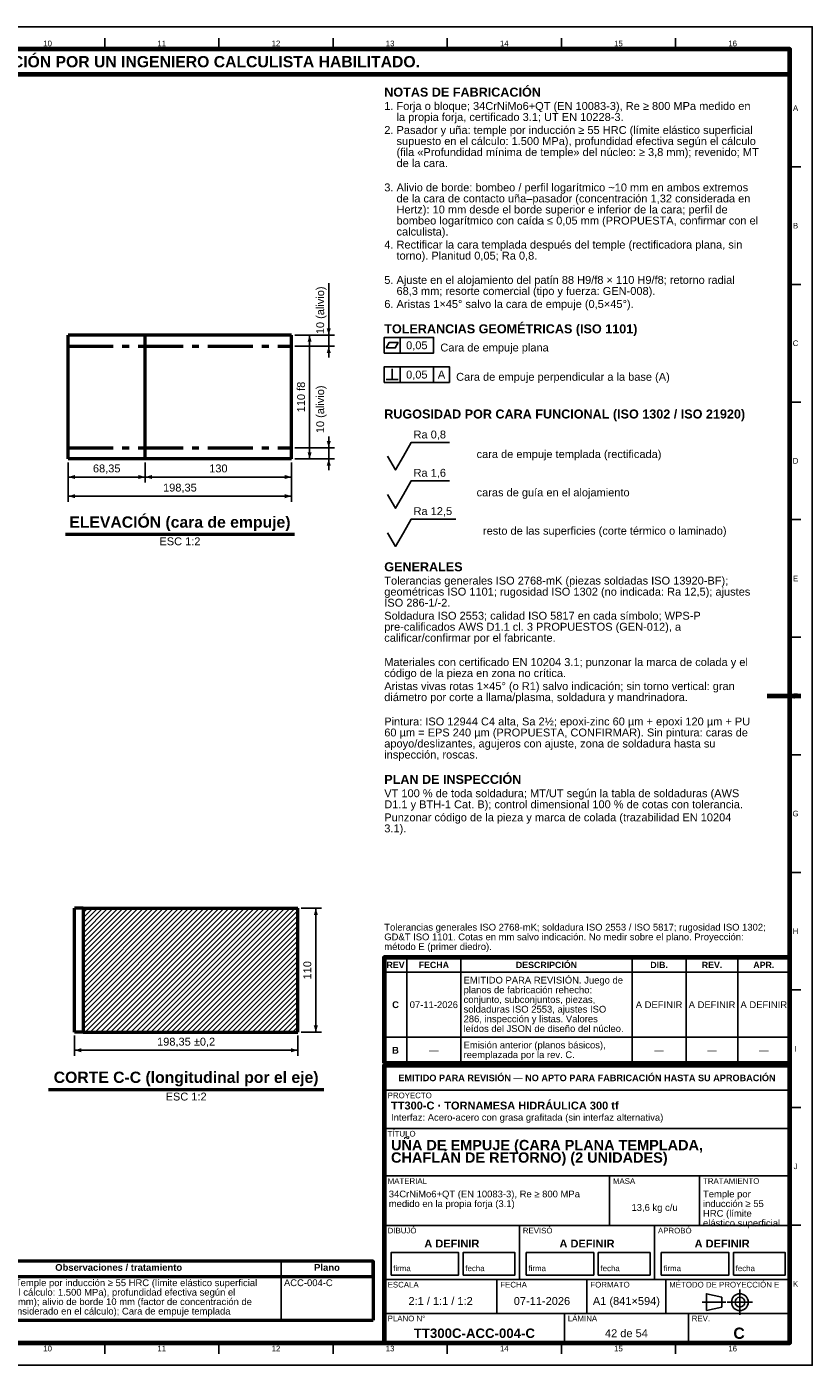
# Model space of a CAD drawing. Header units: millimetres. Extents: x 0 to 841, y 0 to 594.
# Tile 3 of 3: x 492 to 841, y 0 to 594. Entities that reach past the tile are written whole.
import ezdxf
from ezdxf.enums import TextEntityAlignment as Align

# ---------------------------------------------------------------- set-up
doc = ezdxf.new("R2010")
doc.units = ezdxf.units.MM
doc.linetypes.add('EJE', pattern=[31, 20, -4, 3, -4])
for name, color, linetype, lineweight in [('ACH', 7, 'CONTINUOUS', 13), ('COTA', 7, 'CONTINUOUS', 25), ('EJE', 7, 'EJE', 25), ('FINA', 7, 'CONTINUOUS', 25), ('MARCO', 7, 'CONTINUOUS', 70), ('TRAT', 7, 'EJE', 50), ('TXT', 7, 'CONTINUOUS', 25), ('VIS', 7, 'CONTINUOUS', 50)]:
    doc.layers.add(name, color=color, linetype=linetype, lineweight=lineweight)
doc.styles.add('STD', font='LiberationSans-Regular.ttf')
doc.styles.add('STDB', font='LiberationSans-Bold.ttf')

msp = doc.modelspace()

# ---------------------------------------------------------------- hatches: boundary and pattern name
at = {"layer": 'ACH'}
h = msp.add_hatch(dxfattribs=at)
h.set_pattern_fill('ANSI31', scale=0.5)
h.paths.add_polyline_path([(612.62, 202.79), (612.62, 147.79), (517.34, 147.79), (517.34, 202.79)])

# ---------------------------------------------------------------- linework, layer by layer
at = {"layer": 'COTA'}
for p, q in [((626.35, 457.19), (626.35, 480.19)), ((626.35, 457.19), (626.35, 462.19)), ((611.35, 457.19), (620.35, 457.19)), ((611.35, 457.19), (628.85, 457.19)), ((611.35, 452.19), (628.85, 452.19)), ((617.85, 402.19), (617.85, 457.19)), ((626.35, 457.19), (626.35, 452.19)), ((626.35, 452.19), (626.35, 447.19)), ((658, 449.15), (658, 456.15)), ((654.5, 437.45), (654.5, 442.25)), ((658, 436.15), (658, 443.15)), ((672.9, 436.15), (672.9, 443.15)), ((651.9, 437.45), (657.1, 437.45)), ((626.35, 407.19), (626.35, 412.19)), ((611.35, 407.19), (628.85, 407.19)), ((626.35, 402.19), (626.35, 407.19)), ((510.68, 400.69), (510.68, 391.69)), ((510.68, 400.69), (510.68, 383.19)), ((544.85, 400.69), (544.85, 391.69)), ((544.85, 400.69), (544.85, 391.69)), ((609.85, 400.69), (609.85, 391.69)), ((609.85, 400.69), (609.85, 383.19)), ((611.35, 402.19), (620.35, 402.19)), ((611.35, 402.19), (628.85, 402.19)), ((626.35, 402.19), (626.35, 397.19)), ((510.68, 394.19), (544.85, 394.19)), ((544.85, 394.19), (609.85, 394.19)), ((510.68, 385.69), (609.85, 385.69)), ((614.12, 202.79), (623.12, 202.79)), ((620.62, 147.79), (620.62, 202.79)), ((513.45, 146.29), (513.45, 137.29)), ((612.62, 146.29), (612.62, 137.29)), ((614.12, 147.79), (623.12, 147.79)), ((513.45, 139.79), (612.62, 139.79))]:
    msp.add_line(p, q, dxfattribs=at)
for points in [[(651, 449.15), (672.9, 449.15), (672.9, 456.15), (651, 456.15)], [(651.9, 451.45), (655.9, 451.45), (657.1, 453.85), (653.1, 453.85)], [(651, 436.15), (679.9, 436.15), (679.9, 443.15), (651, 443.15)]]:
    msp.add_lwpolyline(points, close=True, dxfattribs=at)
for points in [[(659.5, 403.45), (663, 409.55), (679.99, 409.55)], [(652.5, 403.45), (656, 397.35), (659.5, 403.45)], [(659.5, 386.45), (663, 392.55), (679.99, 392.55)], [(652.5, 386.45), (656, 380.35), (659.5, 386.45)], [(659.5, 369.45), (663, 375.55), (682.82, 375.55)], [(652.5, 369.45), (656, 363.35), (659.5, 369.45)]]:
    msp.add_lwpolyline(points, dxfattribs=at)
for points in [[(626.35, 457.19), (627.25, 460.19), (625.45, 460.19)], [(617.85, 457.19), (616.95, 454.19), (618.75, 454.19)], [(626.35, 452.19), (625.45, 449.19), (627.25, 449.19)], [(626.35, 407.19), (627.25, 410.19), (625.45, 410.19)], [(617.85, 402.19), (618.75, 405.19), (616.95, 405.19)], [(626.35, 402.19), (625.45, 399.19), (627.25, 399.19)], [(510.68, 394.19), (513.68, 393.29), (513.68, 395.09)], [(544.85, 394.19), (541.85, 395.09), (541.85, 393.29)], [(544.85, 394.19), (547.85, 393.29), (547.85, 395.09)], [(609.85, 394.19), (606.85, 395.09), (606.85, 393.29)], [(510.68, 385.69), (513.68, 384.79), (513.68, 386.59)], [(609.85, 385.69), (606.85, 386.59), (606.85, 384.79)], [(620.62, 202.79), (619.72, 199.79), (621.52, 199.79)], [(620.62, 147.79), (621.52, 150.79), (619.72, 150.79)], [(513.45, 139.79), (516.45, 138.89), (516.45, 140.69)], [(612.62, 139.79), (609.62, 140.69), (609.62, 138.89)]]:
    msp.add_solid(points, dxfattribs=at)
at = {"layer": 'EJE'}
for p, q in [((808.88, 22.42), (808.88, 33.58)), ((792.14, 28), (802.68, 28)), ((803.3, 28), (814.46, 28))]:
    msp.add_line(p, q, dxfattribs=at)
at = {"layer": 'FINA'}
for p, q in [((526.88, 584), (526.88, 589)), ((577.56, 584), (577.56, 589)), ((628.25, 584), (628.25, 589)), ((678.94, 584), (678.94, 589)), ((729.62, 584), (729.62, 589)), ((780.31, 584), (780.31, 589)), ((831, 531.82), (836, 531.82)), ((831, 479.64), (836, 479.64)), ((831, 427.45), (836, 427.45)), ((831, 375.27), (836, 375.27)), ((831, 323.09), (836, 323.09)), ((831, 270.91), (836, 270.91)), ((831, 218.73), (836, 218.73)), ((661, 134), (661, 180.9)), ((685, 134), (685, 180.9)), ((761, 134), (761, 180.9)), ((785, 134), (785, 180.9)), ((808, 134), (808, 180.9)), ((651, 174.4), (831, 174.4)), ((831, 166.55), (836, 166.55)), ((651, 145.6), (831, 145.6)), ((651, 134), (831, 134)), ((651, 133), (831, 133)), ((651, 122), (831, 122)), ((831, 114.36), (836, 114.36)), ((651, 105), (831, 105)), ((651, 84), (831, 84)), ((751, 62), (751, 84)), ((791, 62), (791, 84)), ((651, 62), (831, 62)), ((711, 38), (711, 62)), ((771, 38), (771, 62)), ((831, 62.18), (836, 62.18)), ((605.16, 46.2), (605.16, 20)), ((25, 39.4), (646, 39.4)), ((651, 38), (831, 38)), ((701, 23), (701, 38)), ((741, 23), (741, 38)), ((776, 23), (776, 38)), ((651, 23), (831, 23)), ((731, 10), (731, 23)), ((786, 10), (786, 23)), ((526.88, 10), (526.88, 5)), ((577.56, 10), (577.56, 5)), ((628.25, 10), (628.25, 5)), ((678.94, 10), (678.94, 5)), ((729.62, 10), (729.62, 5)), ((780.31, 10), (780.31, 5))]:
    msp.add_line(p, q, dxfattribs=at)
for points in [[(0, 0), (841, 0), (841, 594), (0, 594)], [(654, 40), (684, 40), (684, 50), (654, 50)], [(686, 40), (709, 40), (709, 50), (686, 50)], [(714, 40), (744, 40), (744, 50), (714, 50)], [(746, 40), (769, 40), (769, 50), (746, 50)], [(774, 40), (804, 40), (804, 50), (774, 50)], [(806, 40), (829, 40), (829, 50), (806, 50)], [(794, 24.28), (800.82, 25.83), (800.82, 30.17), (794, 31.72)]]:
    msp.add_lwpolyline(points, close=True, dxfattribs=at)
for radius in [3.72, 2.17]:
    msp.add_circle((808.88, 28), radius, dxfattribs=at)
at = {"layer": 'MARCO'}
msp.add_line((836, 297), (821, 297), dxfattribs=at)
for points in [[(20, 10), (831, 10), (831, 584), (20, 584)], [(20, 573), (831, 573), (831, 584), (20, 584)], [(651, 134), (831, 134), (831, 180.9), (651, 180.9)], [(651, 10), (831, 10), (831, 133), (651, 133)]]:
    msp.add_lwpolyline(points, close=True, dxfattribs=at)
at = {"layer": 'TRAT'}
for p, q in [((510.68, 452.19), (609.85, 452.19)), ((510.68, 407.19), (609.85, 407.19))]:
    msp.add_line(p, q, dxfattribs=at)
at = {"layer": 'VIS'}
for p, q in [((509.45, 368.79), (611.09, 368.79)), ((501.87, 122.39), (624.2, 122.39)), ((646, 46.2), (646, 20)), ((25, 20), (646, 20))]:
    msp.add_line(p, q, dxfattribs=at)
for points in [[(510.68, 402.19), (510.68, 457.19)], [(544.85, 457.19), (510.68, 457.19)], [(544.85, 402.19), (544.85, 457.19)], [(609.85, 457.19), (544.85, 457.19)], [(609.85, 402.19), (609.85, 457.19)], [(544.85, 402.19), (510.68, 402.19)], [(609.85, 402.19), (544.85, 402.19)], [(513.45, 147.79), (513.45, 202.79)], [(517.34, 202.79), (513.45, 202.79)], [(517.34, 202.79), (612.62, 202.79)], [(517.34, 202.79), (517.34, 147.79)], [(612.62, 147.79), (612.62, 202.79)], [(517.34, 147.79), (513.45, 147.79)], [(517.34, 147.79), (612.62, 147.79)]]:
    msp.add_lwpolyline(points, dxfattribs=at)
msp.add_lwpolyline([(25, 39.4), (646, 39.4), (646, 46.2), (25, 46.2)], close=True, dxfattribs=at)

# ---------------------------------------------------------------- texts
at = {"layer": 'TXT'}
for s, height, style, p in [('ESTOS PLANOS NO SON VÁLIDOS PARA FABRICACIÓN HASTA SU REVISIÓN Y APROBACIÓN POR UN INGENIERO CALCULISTA HABILITADO.', 5, 'STDB', (425.5, 578.5)), ('10', 2.5, 'STD', (501.53, 586.6)), ('11', 2.5, 'STD', (552.22, 586.6)), ('12', 2.5, 'STD', (602.91, 586.6)), ('13', 2.5, 'STD', (653.59, 586.6)), ('14', 2.5, 'STD', (704.28, 586.6)), ('15', 2.5, 'STD', (754.97, 586.6)), ('16', 2.5, 'STD', (805.66, 586.6)), ('A', 2.5, 'STD', (833.6, 557.91)), ('B', 2.5, 'STD', (833.6, 505.73)), ('0,05', 3.5, 'STD', (665.45, 452.65)), ('C', 2.5, 'STD', (833.6, 453.55)), ('0,05', 3.5, 'STD', (665.45, 439.65)), ('A', 3.5, 'STD', (676.4, 439.65)), ('D', 2.5, 'STD', (833.6, 401.36)), ('E', 2.5, 'STD', (833.6, 349.18)), ('F', 2.5, 'STD', (833.6, 297)), ('G', 2.5, 'STD', (833.6, 244.82)), ('H', 2.5, 'STD', (833.6, 192.64)), ('REV', 2.8, 'STDB', (656, 177.65)), ('FECHA', 2.8, 'STDB', (673, 177.65)), ('DESCRIPCIÓN', 2.8, 'STDB', (723, 177.65)), ('DIB.', 2.8, 'STDB', (773, 177.65)), ('REV.', 2.8, 'STDB', (796.5, 177.65)), ('APR.', 2.8, 'STDB', (819.5, 177.65)), ('C', 3, 'STDB', (656, 160)), ('07-11-2026', 3, 'STD', (673, 160)), ('A DEFINIR', 3, 'STD', (773, 160)), ('A DEFINIR', 3, 'STD', (796.5, 160)), ('A DEFINIR', 3, 'STD', (819.5, 160)), ('B', 3, 'STDB', (656, 139.8)), ('—', 3, 'STD', (673, 139.8)), ('—', 3, 'STD', (773, 139.8)), ('—', 3, 'STD', (796.5, 139.8)), ('—', 3, 'STD', (819.5, 139.8)), ('I', 2.5, 'STD', (833.6, 140.45)), ('EMITIDO PARA REVISIÓN — NO APTO PARA FABRICACIÓN HASTA SU APROBACIÓN', 2.9, 'STDB', (741, 127.5)), ('J', 2.5, 'STD', (833.6, 88.27)), ('13,6 kg c/u', 3, 'STD', (771, 70)), ('A DEFINIR', 3.5, 'STDB', (681, 54)), ('A DEFINIR', 3.5, 'STDB', (741, 54)), ('A DEFINIR', 3.5, 'STDB', (801, 54)), ('Observaciones / tratamiento', 3, 'STDB', (533.09, 43.4)), ('Plano', 3, 'STDB', (625.58, 43.4)), ('K', 2.5, 'STD', (833.6, 36.09)), ('2:1 / 1:1 / 1:2', 3.5, 'STD', (676, 28.5)), ('07-11-2026', 3.5, 'STD', (721, 28.5)), ('A1 (841×594)', 3.5, 'STD', (758.5, 28.5)), ('TT300C-ACC-004-C', 4.2, 'STDB', (691, 14.2)), ('42 de 54', 3.5, 'STD', (758.5, 14.2)), ('C', 5, 'STDB', (808.5, 14.2)), ('10', 2.5, 'STD', (501.53, 7.4)), ('11', 2.5, 'STD', (552.22, 7.4)), ('12', 2.5, 'STD', (602.91, 7.4)), ('13', 2.5, 'STD', (653.59, 7.4)), ('14', 2.5, 'STD', (704.28, 7.4)), ('15', 2.5, 'STD', (754.97, 7.4)), ('16', 2.5, 'STD', (805.66, 7.4))]:
    msp.add_text(s, height=height, dxfattribs=dict(at, style=style)).set_placement(p, align=Align.MIDDLE_CENTER)
for s, height, style, p in [('NOTAS DE FABRICACIÓN', 4, 'STDB', (651, 567)), ('1. Forja o bloque; 34CrNiMo6+QT (EN 10083-3), Re ≥ 800 MPa medido en', 3.5, 'STD', (651, 560.6)), ('    la propia forja, certificado 3.1; UT EN 10228-3.', 3.5, 'STD', (651, 555.7)), ('2. Pasador y uña: temple por inducción ≥ 55 HRC (límite elástico superficial', 3.5, 'STD', (651, 549.93)), ('    supuesto en el cálculo: 1.500 MPa), profundidad efectiva según el cálculo', 3.5, 'STD', (651, 545.03)), ('    (fila «Profundidad mínima de temple» del núcleo: ≥ 3,8 mm); revenido; MT', 3.5, 'STD', (651, 540.13)), ('    de la cara.', 3.5, 'STD', (651, 535.23)), ('3. Alivio de borde: bombeo / perfil logarítmico ~10 mm en ambos extremos', 3.5, 'STD', (651, 524.45)), ('    de la cara de contacto uña–pasador (concentración 1,32 considerada en', 3.5, 'STD', (651, 519.55)), ('    Hertz): 10 mm desde el borde superior e inferior de la cara; perfil de', 3.5, 'STD', (651, 514.65)), ('    calculista).', 3.5, 'STD', (651, 504.85)), ('    bombeo logarítmico con caída ≤ 0,05 mm (PROPUESTA, confirmar con el', 3.5, 'STD', (651, 509.75)), ('4. Rectificar la cara templada después del temple (rectificadora plana, sin', 3.5, 'STD', (651, 499.08)), ('    torno). Planitud 0,05; Ra 0,8.', 3.5, 'STD', (651, 494.18)), ('5. Ajuste en el alojamiento del patín 88 H9/f8 × 110 H9/f8; retorno radial', 3.5, 'STD', (651, 483.4)), ('    68,3 mm; resorte comercial (tipo y fuerza: GEN-008).', 3.5, 'STD', (651, 478.5)), ('6. Aristas 1×45° salvo la cara de empuje (0,5×45°).', 3.5, 'STD', (651, 472.73)), ('TOLERANCIAS GEOMÉTRICAS (ISO 1101)', 4, 'STDB', (651, 461.95)), ('RUGOSIDAD POR CARA FUNCIONAL (ISO 1302 / ISO 21920)', 4, 'STDB', (651, 424.15)), ('GENERALES', 4, 'STDB', (651, 356.35)), ('Tolerancias generales ISO 2768-mK (piezas soldadas ISO 13920-BF);', 3.5, 'STD', (651, 349.95)), ('geométricas ISO 1101; rugosidad ISO 1302 (no indicada: Ra 12,5); ajustes', 3.5, 'STD', (651, 345.05)), ('ISO 286-1/-2.', 3.5, 'STD', (651, 340.15)), ('Soldadura ISO 2553; calidad ISO 5817 en cada símbolo; WPS-P', 3.5, 'STD', (651, 334.38)), ('pre-calificados AWS D1.1 cl. 3 PROPUESTOS (GEN-012), a', 3.5, 'STD', (651, 329.48)), ('calificar/confirmar por el fabricante.', 3.5, 'STD', (651, 324.58)), ('código de la pieza en zona no crítica.', 3.5, 'STD', (651, 308.9)), ('Materiales con certificado EN 10204 3.1; punzonar la marca de colada y el', 3.5, 'STD', (651, 313.8)), ('Aristas vivas rotas 1×45° (o R1) salvo indicación; sin torno vertical: gran', 3.5, 'STD', (651, 303.13)), ('diámetro por corte a llama/plasma, soldadura y mandrinadora.', 3.5, 'STD', (651, 298.23)), ('Pintura: ISO 12944 C4 alta, Sa 2½; epoxi-zinc 60 µm + epoxi 120 µm + PU', 3.5, 'STD', (651, 287.45)), ('60 µm = EPS 240 µm (PROPUESTA, CONFIRMAR). Sin pintura: caras de', 3.5, 'STD', (651, 282.55)), ('apoyo/deslizantes, agujeros con ajuste, zona de soldadura hasta su', 3.5, 'STD', (651, 277.65)), ('inspección, roscas.', 3.5, 'STD', (651, 272.75)), ('PLAN DE INSPECCIÓN', 4, 'STDB', (651, 261.98)), ('VT 100 % de toda soldadura; MT/UT según la tabla de soldaduras (AWS', 3.5, 'STD', (651, 255.58)), ('D1.1 y BTH-1 Cat. B); control dimensional 100 % de cotas con tolerancia.', 3.5, 'STD', (651, 250.68)), ('Punzonar código de la pieza y marca de colada (trazabilidad EN 10204', 3.5, 'STD', (651, 244.9)), ('3.1).', 3.5, 'STD', (651, 240)), ('EMITIDO PARA REVISIÓN. Juego de', 3, 'STD', (686.2, 172.4)), ('planos de fabricación rehecho:', 3, 'STD', (686.2, 168.1)), ('conjunto, subconjuntos, piezas,', 3, 'STD', (686.2, 163.8)), ('soldaduras ISO 2553, ajustes ISO', 3, 'STD', (686.2, 159.5)), ('286, inspección y listas. Valores', 3, 'STD', (686.2, 155.2)), ('leídos del JSON de diseño del núcleo.', 3, 'STD', (686.2, 150.9)), ('Emisión anterior (planos básicos),', 3, 'STD', (686.2, 143.6)), ('reemplazada por la rev. C.', 3, 'STD', (686.2, 139.3)), ('PROYECTO', 2.5, 'STD', (652.5, 121)), ('TT300-C · TORNAMESA HIDRÁULICA 300 tf', 3.5, 'STDB', (654, 117)), ('Interfaz: Acero-acero con grasa grafitada (sin interfaz alternativa)', 3, 'STD', (654, 111.5)), ('TÍTULO', 2.5, 'STD', (652.5, 104)), ('UÑA DE EMPUJE (CARA PLANA TEMPLADA,', 4.6, 'STDB', (654, 100)), ('CHAFLÁN DE RETORNO) (2 UNIDADES)', 4.6, 'STDB', (654, 94.48)), ('MATERIAL', 2.5, 'STD', (652.5, 83)), ('34CrNiMo6+QT (EN 10083-3), Re ≥ 800 MPa', 3, 'STD', (653, 77.5)), ('MASA', 2.5, 'STD', (752.5, 83)), ('TRATAMIENTO', 2.5, 'STD', (792.5, 83)), ('Temple por', 3, 'STD', (792.5, 77.5)), ('medido en la propia forja (3.1)', 3, 'STD', (653, 73.2)), ('inducción ≥ 55', 3, 'STD', (792.5, 73.2)), ('HRC (límite', 3, 'STD', (792.5, 68.9)), ('DIBUJÓ', 2.5, 'STD', (652.5, 61)), ('REVISÓ', 2.5, 'STD', (712.5, 61)), ('APROBÓ', 2.5, 'STD', (772.5, 61)), ('elástico superficial', 3, 'STD', (792.5, 64.6)), ('ESCALA', 2.5, 'STD', (652.5, 37)), ('FECHA', 2.5, 'STD', (702.5, 37)), ('FORMATO', 2.5, 'STD', (742.5, 37)), ('MÉTODO DE PROYECCIÓN E', 2.5, 'STD', (777.5, 37)), ('PLANO N°', 2.5, 'STD', (652.5, 22)), ('LÁMINA', 2.5, 'STD', (732.5, 22)), ('REV.', 2.5, 'STD', (787.5, 22))]:
    msp.add_text(s, height=height, dxfattribs=dict(at, style=style)).set_placement(p, align=Align.TOP_LEFT)
at = {"layer": 'TXT', "style": 'STD'}
for s, p in [('10 (alivio)', (625.35, 468.16)), ('110 f8', (616.85, 429.69)), ('10 (alivio)', (625.35, 424.22)), ('110', (619.62, 175.29))]:
    msp.add_text(s, height=3.5, rotation=90, dxfattribs=at).set_placement(p, align=Align.BOTTOM_CENTER)
for s, height, p in [('Cara de empuje plana', 3.5, (675.9, 451.65)), ('Cara de empuje perpendicular a la base (A)', 3.5, (682.9, 438.65)), ('cara de empuje templada (rectificada)', 3.5, (691.99, 404.35)), ('caras de guía en el alojamiento', 3.5, (691.99, 387.35)), ('resto de las superficies (corte térmico o laminado)', 3.5, (694.82, 370.35)), ('Tratamiento: Temple por inducción ≥ 55 HRC (límite elástico superficial', 3, (462.32, 36.6)), ('ACC-004-C', 3, (606.46, 36.6)), ('supuesto en el cálculo: 1.500 MPa), profundidad efectiva según el', 3, (462.32, 32.4)), ('cálculo (≥ 3,8 mm); alivio de borde 10 mm (factor de concentración de', 3, (462.32, 28.2)), ('borde 1,32 considerado en el cálculo); Cara de empuje templada', 3, (462.32, 24))]:
    msp.add_text(s, height=height, dxfattribs=at).set_placement(p, align=Align.MIDDLE_LEFT)
for s, height, p in [('Ra 0,8', 3.5, (664, 410.25)), ('Ra 1,6', 3.5, (664, 393.25)), ('Ra 12,5', 3.5, (664, 376.25)), ('Tolerancias generales ISO 2768-mK; soldadura ISO 2553 / ISO 5817; rugosidad ISO 1302;', 3, (651, 192)), ('GD&T ISO 1101. Cotas en mm salvo indicación. No medir sobre el plano. Proyección:', 3, (651, 187.7)), ('método E (primer diedro).', 3, (651, 183.4)), ('firma', 2.5, (655, 41)), ('fecha', 2.5, (687, 41)), ('firma', 2.5, (715, 41)), ('fecha', 2.5, (747, 41)), ('firma', 2.5, (775, 41)), ('fecha', 2.5, (807, 41))]:
    msp.add_text(s, height=height, dxfattribs=at).set_placement(p, align=Align.BOTTOM_LEFT)
at = {"layer": 'TXT'}
for s, height, style, p in [('68,35', 3.5, 'STD', (527.77, 395.19)), ('130', 3.5, 'STD', (577.35, 395.19)), ('198,35', 3.5, 'STD', (560.27, 386.69)), ('ELEVACIÓN (cara de empuje)', 5, 'STDB', (560.27, 370.19)), ('198,35 ±0,2', 3.5, 'STD', (563.03, 140.79)), ('CORTE C-C (longitudinal por el eje)', 5, 'STDB', (563.03, 123.79))]:
    msp.add_text(s, height=height, dxfattribs=dict(at, style=style)).set_placement(p, align=Align.BOTTOM_CENTER)
at = {"layer": 'TXT', "style": 'STD'}
for p in [(560.27, 367.39), (563.03, 120.99)]:
    msp.add_text('ESC 1:2', height=3.5, dxfattribs=at).set_placement(p, align=Align.TOP_CENTER)

doc.saveas('drawing.dxf')
